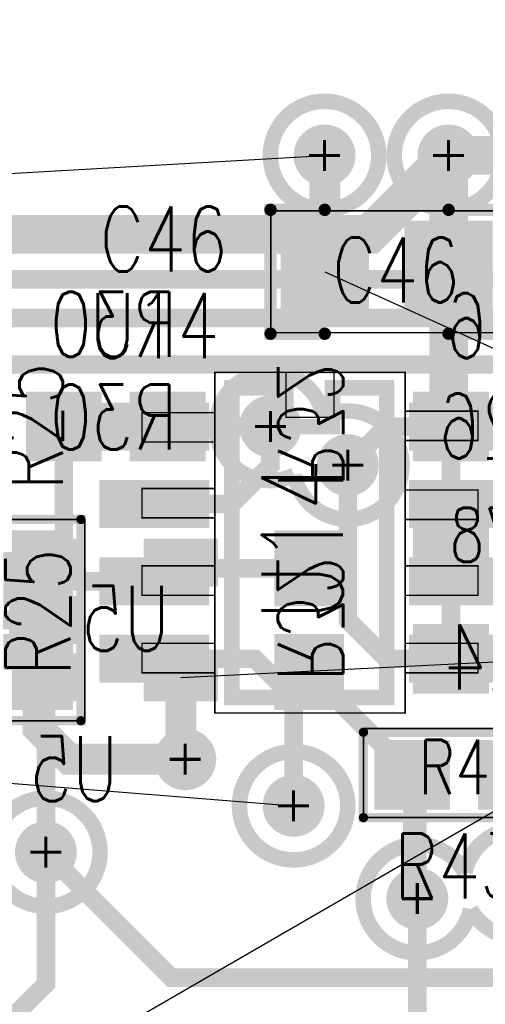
# Model space of a CAD drawing. Extents: x -7.2 to 18.3, y -5.6 to 10.9.
# Tile 47 of 112: x 3.073 to 3.374, y 2.647 to 3.283. Entities that reach past the tile are written whole.
import ezdxf
from ezdxf.enums import TextEntityAlignment as Align

# ---------------------------------------------------------------- set-up
doc = ezdxf.new("R2010")
doc.units = 0
for name, pattern in [('SIG_145', [2, 1, 1]), ('SIG_146', [2, 1, 1]), ('SIG_153', [2, 1, 1]), ('SIG_16', [2, 1, 1]), ('SIG_17', [2, 1, 1]), ('SIG_172', [2, 1, 1]), ('SIG_173', [2, 1, 1]), ('SIG_174', [2, 1, 1]), ('SIG_175', [2, 1, 1]), ('SIG_65', [2, 1, 1]), ('SIG_74', [2, 1, 1]), ('SIG_75', [2, 1, 1]), ('SIG_84', [2, 1, 1]), ('SIG_85', [2, 1, 1])]:
    doc.linetypes.add(name, pattern=pattern)
for name, color, linetype in [('DRIL_NPLTE_THRU_01', 16, 'CONTINUOUS'), ('DRIL_NPLTE_THRU_03', 146, 'CONTINUOUS'), ('DRIL_NPLTE_THRU_04', 176, 'CONTINUOUS'), ('DRIL_PLTE_THRU_01', 16, 'CONTINUOUS'), ('DRIL_PLTE_THRU_03', 146, 'CONTINUOUS'), ('DRIL_PLTE_THRU_04', 176, 'CONTINUOUS'), ('DRIL_SYMBOL', 254, 'CONTINUOUS'), ('LINK_00', 2, 'CONTINUOUS'), ('PADS_BOT', 5, 'CONTINUOUS'), ('PADS_INNER', 1, 'CONTINUOUS'), ('PADS_TOP', 1, 'CONTINUOUS'), ('PADS_XR_131', 3, 'CONTINUOUS'), ('PADS_XR_133', 254, 'CONTINUOUS'), ('PART_NAME_123', 255, 'CONTINUOUS'), ('PART_NAME_124', 6, 'CONTINUOUS'), ('PART_NAME_129', 2, 'CONTINUOUS'), ('PART_NAME_130', 106, 'CONTINUOUS'), ('PART_TOP_2DLINE_123', 255, 'CONTINUOUS'), ('PART_TOP_2DLINE_129', 2, 'CONTINUOUS'), ('POUR_VIATHERM_03', 130, 'CONTINUOUS'), ('POUR_VOID_03', 130, 'CONTINUOUS'), ('TRACE_01', 1, 'CONTINUOUS'), ('TRACE_04', 5, 'CONTINUOUS'), ('VIAPTS', 56, 'CONTINUOUS')]:
    doc.layers.add(name, color=color, linetype=linetype)
doc.styles.add('W0$001', font='simplex', dxfattribs={"width": 0.75})
doc.styles.add('W0$005', font='simplex', dxfattribs={"width": 0.75})
doc.styles.add('W0$006', font='simplex', dxfattribs={"width": 0.75})

# ---------------------------------------------------------------- blocks, each defined once
blk = doc.blocks.new('POUR_VOID_122')
at = {"layer": 'POUR_VOID_03', "const_width": 0.01}
blk.add_lwpolyline([(-16.7753, -16.6672, 1), (-16.7053, -16.6672, 1)], format="xyb", close=True, dxfattribs=at)
blk = doc.blocks.new('POUR_VOID_102')
at = {"layer": 'POUR_VOID_03', "const_width": 0.01}
blk.add_lwpolyline([(-16.5953, -16.2172, 1), (-16.5253, -16.2172, 1)], format="xyb", close=True, dxfattribs=at)
blk = doc.blocks.new('POUR_VOID_99')
at = {"layer": 'POUR_VOID_03', "const_width": 0.01}
blk.add_lwpolyline([(-16.5153, -16.2172, 1), (-16.4453, -16.2172, 1)], format="xyb", close=True, dxfattribs=at)
blk = doc.blocks.new('POUR_VOID_98')
at = {"layer": 'POUR_VOID_03', "const_width": 0.01}
blk.add_lwpolyline([(-16.56088, -16.38586, -2.988317), (-16.57972, -16.42354, -2.988317)], format="xyb", close=True, dxfattribs=at)
blk = doc.blocks.new('POUR_VOID_97')
at = {"layer": 'POUR_VOID_03', "const_width": 0.01}
blk.add_lwpolyline([(-16.6153, -16.6372, 1), (-16.5453, -16.6372, 1)], format="xyb", close=True, dxfattribs=at)
blk = doc.blocks.new('POUR_VOID_96')
at = {"layer": 'POUR_VOID_03', "const_width": 0.01}
blk.add_lwpolyline([(-16.46965, -16.68048, -5.730833), (-16.46605, -16.70392, -5.730833)], format="xyb", close=True, dxfattribs=at)
blk = doc.blocks.new('POUR_OUTLINE_1')
for name in ['POUR_VOID_102', 'POUR_VOID_99', 'POUR_VOID_98', 'POUR_VOID_97', 'POUR_VOID_122', 'POUR_VOID_96']:
    blk.add_blockref(name, (0, 0))
blk = doc.blocks.new('POUR_VIATHERM_190')
at = {"layer": 'POUR_VIATHERM_03'}
for points in [[(-16.6503, -16.5872), (-16.6503, -16.5872)], [(-16.6703, -16.6072), (-16.6703, -16.6072)], [(-16.6303, -16.6072), (-16.6303, -16.6072)], [(-16.6503, -16.6272), (-16.6503, -16.6272)]]:
    blk.add_lwpolyline(points, dxfattribs=at)
blk = doc.blocks.new('POUR_HEADER_0')
for name in ['POUR_OUTLINE_1', 'POUR_VIATHERM_190']:
    blk.add_blockref(name, (16.9203, 12.3322))
blk = doc.blocks.new('DRIL_HOLE_0')
blk.add_lwpolyline([(0, 0, 1), (0, 0, 1)], format="xyb", close=True)
blk = doc.blocks.new('PAD_44')
at = {"const_width": 0.025}
blk.add_lwpolyline([(-0.021, 0), (0.021, 0)], dxfattribs=at)
blk = doc.blocks.new('PAD_1')
blk.add_lwpolyline([(0, 0, 1), (0, 0, 1)], format="xyb", close=True)
blk = doc.blocks.new('PAD_45')
at = {"const_width": 0.031}
blk.add_lwpolyline([(-0.024, 0), (0.024, 0)], dxfattribs=at)
blk = doc.blocks.new('STK_BOT_32')
at = {"layer": 'DRIL_NPLTE_THRU_01'}
blk.add_blockref('DRIL_HOLE_0', (0, 0), dxfattribs=at)
at = {"layer": 'DRIL_NPLTE_THRU_03'}
blk.add_blockref('DRIL_HOLE_0', (0, 0), dxfattribs=at)
at = {"layer": 'DRIL_NPLTE_THRU_04'}
blk.add_blockref('DRIL_HOLE_0', (0, 0), dxfattribs=at)
at = {"layer": 'PADS_BOT'}
blk.add_blockref('PAD_44', (0, 0), dxfattribs=at)
at = {"layer": 'PADS_INNER'}
blk.add_blockref('PAD_1', (0, 0), dxfattribs=at)
at = {"layer": 'PADS_TOP'}
blk.add_blockref('PAD_1', (0, 0), dxfattribs=at)
at = {"layer": 'PADS_XR_131'}
blk.add_blockref('PAD_45', (0, 0), dxfattribs=at)
at = {"layer": 'PADS_XR_133'}
blk.add_blockref('PAD_44', (0, 0), dxfattribs=at)
blk = doc.blocks.new('SYM_BOT_27')
for p in [(-0.045, 0.037), (0.042, 0.037), (-0.045, 0), (-0.045, -0.037), (0.042, -0.037)]:
    blk.add_blockref('STK_BOT_32', p)
blk = doc.blocks.new('PART_BOT_31')
blk.add_blockref('SYM_BOT_27', (0, 0))
at = {"layer": 'PART_NAME_124', "style": 'W0$005', "width": 0.75}
blk.add_text('U5', height=0.042, rotation=180, dxfattribs=at).set_placement((-0.0551, 0.0749), align=Align.TOP_RIGHT)
at = {"layer": 'PART_NAME_130', "style": 'W0$001', "width": 0.75}
blk.add_text('U5', height=0.042, rotation=180, dxfattribs=at).set_placement((0.0349, 0.0199))
blk = doc.blocks.new('PAD_47')
at = {"const_width": 0.039}
blk.add_lwpolyline([(-0.0215, 0), (0.0215, 0)], dxfattribs=at)
blk = doc.blocks.new('PAD_46')
at = {"const_width": 0.045}
blk.add_lwpolyline([(-0.0245, 0), (0.0245, 0)], dxfattribs=at)
blk = doc.blocks.new('STK_BOT_14')
at = {"layer": 'DRIL_PLTE_THRU_01'}
blk.add_blockref('DRIL_HOLE_0', (0, 0), dxfattribs=at)
at = {"layer": 'DRIL_PLTE_THRU_03'}
blk.add_blockref('DRIL_HOLE_0', (0, 0), dxfattribs=at)
at = {"layer": 'DRIL_PLTE_THRU_04'}
blk.add_blockref('DRIL_HOLE_0', (0, 0), dxfattribs=at)
at = {"layer": 'PADS_BOT'}
blk.add_blockref('PAD_47', (0, 0), dxfattribs=at)
at = {"layer": 'PADS_INNER'}
blk.add_blockref('PAD_1', (0, 0), dxfattribs=at)
at = {"layer": 'PADS_TOP'}
blk.add_blockref('PAD_1', (0, 0), dxfattribs=at)
at = {"layer": 'PADS_XR_131'}
blk.add_blockref('PAD_46', (0, 0), dxfattribs=at)
at = {"layer": 'PADS_XR_133'}
blk.add_blockref('PAD_47', (0, 0), dxfattribs=at)
blk = doc.blocks.new('SYM_BOT_36')
for p in [(-0.0335, 0), (0.0335, 0)]:
    blk.add_blockref('STK_BOT_14', p)
blk = doc.blocks.new('PART_BOT_74')
blk.add_blockref('SYM_BOT_36', (0, 0))
at = {"layer": 'PART_NAME_124', "style": 'W0$006', "width": 0.75}
blk.add_text('R24', height=0.042, dxfattribs=at).set_placement((-0.1649, -0.0149))
at = {"layer": 'PART_NAME_130', "style": 'W0$001', "width": 0.75}
blk.add_text('R24', height=0.042, dxfattribs=at).set_placement((-0.0449, -0.0199))
blk = doc.blocks.new('PART_BOT_78')
blk.add_blockref('SYM_BOT_36', (0, 0))
at = {"layer": 'PART_NAME_124', "style": 'W0$006', "width": 0.75}
blk.add_text('R30', height=0.042, rotation=180, dxfattribs=at).set_placement((0.0399, -0.0451))
at = {"layer": 'PART_NAME_130', "style": 'W0$001', "width": 0.75}
blk.add_text('R30', height=0.042, rotation=180, dxfattribs=at).set_placement((0.0399, 0.0149))
blk = doc.blocks.new('PART_BOT_80')
blk.add_blockref('SYM_BOT_36', (0, 0))
at = {"layer": 'PART_NAME_124', "style": 'W0$006', "width": 0.75}
blk.add_text('R32', height=0.042, rotation=180, dxfattribs=at).set_placement((-0.085, 0.02))
at = {"layer": 'PART_NAME_130', "style": 'W0$001', "width": 0.75}
blk.add_text('R32', height=0.042, rotation=180, dxfattribs=at).set_placement((0.0399, 0.0202))
blk = doc.blocks.new('SMOOTH_0$006')
at = {"const_width": 0.003}
blk.add_lwpolyline([(-0.0015, 0, 1), (0.0015, 0, 1)], format="xyb", close=True, dxfattribs=at)
blk = doc.blocks.new('SMOOTH_0$001')
at = {"const_width": 0.0005}
blk.add_lwpolyline([(-0.00025, 0, 1), (0.00025, 0, 1)], format="xyb", close=True, dxfattribs=at)
blk = doc.blocks.new('PART_BODY_TOP_363')
at = {"layer": 'PART_TOP_2DLINE_123', "const_width": 0.006}
blk.add_lwpolyline([(-0.065, -0.02756), (0.065, -0.02756), (0.065, 0.02756), (-0.065, 0.02756)], close=True, dxfattribs=at)
at = {"layer": 'PART_TOP_2DLINE_129', "const_width": 0.001}
blk.add_lwpolyline([(-0.065, -0.03), (0.065, -0.03), (0.065, 0.02756), (-0.065, 0.02756)], close=True, dxfattribs=at)
at = {"layer": 'PART_TOP_2DLINE_123'}
for p in [(-0.065, 0.02756), (0.065, 0.02756), (-0.065, -0.02756), (0.065, -0.02756)]:
    blk.add_blockref('SMOOTH_0$006', p, dxfattribs=at)
at = {"layer": 'PART_TOP_2DLINE_129'}
for p in [(-0.065, 0.02756), (0.065, 0.02756), (-0.065, -0.03), (0.065, -0.03)]:
    blk.add_blockref('SMOOTH_0$001', p, dxfattribs=at)
blk = doc.blocks.new('STK_TOP_14')
at = {"layer": 'DRIL_PLTE_THRU_01'}
blk.add_blockref('DRIL_HOLE_0', (0, 0), dxfattribs=at)
at = {"layer": 'DRIL_PLTE_THRU_03'}
blk.add_blockref('DRIL_HOLE_0', (0, 0), dxfattribs=at)
at = {"layer": 'DRIL_PLTE_THRU_04'}
blk.add_blockref('DRIL_HOLE_0', (0, 0), dxfattribs=at)
at = {"layer": 'PADS_BOT'}
blk.add_blockref('PAD_1', (0, 0), dxfattribs=at)
at = {"layer": 'PADS_INNER'}
blk.add_blockref('PAD_1', (0, 0), dxfattribs=at)
at = {"layer": 'PADS_TOP'}
blk.add_blockref('PAD_47', (0, 0), dxfattribs=at)
at = {"layer": 'PADS_XR_131'}
blk.add_blockref('PAD_46', (0, 0), dxfattribs=at)
at = {"layer": 'PADS_XR_133'}
blk.add_blockref('PAD_47', (0, 0), dxfattribs=at)
blk = doc.blocks.new('SYM_TOP_36')
for name, p in [('PART_BODY_TOP_363', (0, 0)), ('STK_TOP_14', (-0.0335, 0)), ('STK_TOP_14', (0.0335, 0))]:
    blk.add_blockref(name, p)
blk = doc.blocks.new('PART_TOP_84')
blk.add_blockref('SYM_TOP_36', (0, 0))
at = {"layer": 'PART_NAME_123', "style": 'W0$006', "width": 0.75}
blk.add_text('R43', height=0.042, rotation=180, dxfattribs=at).set_placement((0.0451, 0.0799))
at = {"layer": 'PART_NAME_129', "style": 'W0$001', "width": 0.75}
blk.add_text('R43', height=0.035, rotation=180, dxfattribs=at).set_placement((-0.0049, -0.0051), align=Align.MIDDLE_CENTER)
blk = doc.blocks.new('PART_TOP_89')
blk.add_blockref('SYM_TOP_36', (0, 0))
at = {"layer": 'PART_NAME_123', "style": 'W0$006', "width": 0.75}
blk.add_text('R25', height=0.042, dxfattribs=at).set_placement((0.1251, 0.0051), align=Align.MIDDLE_CENTER)
at = {"layer": 'PART_NAME_129', "style": 'W0$001', "width": 0.75}
blk.add_text('R25', height=0.042, dxfattribs=at).set_placement((0.0051, 0.0001), align=Align.MIDDLE_CENTER)
blk = doc.blocks.new('PART_BOT_90')
blk.add_blockref('SYM_BOT_36', (0, 0))
at = {"layer": 'PART_NAME_124', "style": 'W0$006', "width": 0.75}
blk.add_text('R26', height=0.042, dxfattribs=at).set_placement((-0.0048, 0.0651), align=Align.MIDDLE_CENTER)
at = {"layer": 'PART_NAME_130', "style": 'W0$001', "width": 0.75}
blk.add_text('R26', height=0.042, dxfattribs=at).set_placement((0, 0.00033), align=Align.MIDDLE_CENTER)
blk = doc.blocks.new('SYM_BOT_12')
for p in [(-0.0335, 0), (0.0335, 0)]:
    blk.add_blockref('STK_BOT_14', p)
blk = doc.blocks.new('PART_BOT_163')
blk.add_blockref('SYM_BOT_12', (0, 0))
at = {"layer": 'PART_NAME_124', "style": 'W0$006', "width": 0.75}
blk.add_text('C78', height=0.042, rotation=180, dxfattribs=at).set_placement((0.1649, 0.0149))
at = {"layer": 'PART_NAME_130', "style": 'W0$001', "width": 0.75}
blk.add_text('C78', height=0.035, rotation=180, dxfattribs=at).set_placement((-0.0001, -0.0051), align=Align.MIDDLE_CENTER)
blk = doc.blocks.new('SMOOTH_0$008')
at = {"const_width": 0.004}
blk.add_lwpolyline([(-0.002, 0, 1), (0.002, 0, 1)], format="xyb", close=True, dxfattribs=at)
blk = doc.blocks.new('PART_BODY_TOP_371')
at = {"layer": 'PART_TOP_2DLINE_123', "const_width": 0.008}
for points in [[(-0.04, -0.04), (-0.075, -0.04), (-0.075, 0.04), (-0.04, 0.04)], [(0.04, 0.04), (0.075, 0.04), (0.075, -0.04), (0.04, -0.04)]]:
    blk.add_lwpolyline(points, dxfattribs=at)
at = {"layer": 'PART_TOP_2DLINE_129', "const_width": 0.001}
blk.add_lwpolyline([(0.0752, 0.03937), (0.0752, -0.03937), (-0.0748, -0.03937), (-0.0748, 0.03937)], close=True, dxfattribs=at)
at = {"layer": 'PART_TOP_2DLINE_123'}
for p in [(-0.075, 0.04), (-0.04, 0.04), (0.04, 0.04), (0.075, 0.04), (-0.075, -0.04), (-0.04, -0.04), (0.04, -0.04), (0.075, -0.04)]:
    blk.add_blockref('SMOOTH_0$008', p, dxfattribs=at)
at = {"layer": 'PART_TOP_2DLINE_129'}
for p in [(-0.0748, 0.03937), (0.0752, 0.03937), (-0.0748, -0.03937), (0.0752, -0.03937)]:
    blk.add_blockref('SMOOTH_0$001', p, dxfattribs=at)
blk = doc.blocks.new('PAD_90')
at = {"const_width": 0.057}
blk.add_lwpolyline([(-0.033, 0), (0.033, 0)], dxfattribs=at)
blk = doc.blocks.new('PAD_91')
at = {"const_width": 0.051}
blk.add_lwpolyline([(-0.03, 0), (0.03, 0)], dxfattribs=at)
blk = doc.blocks.new('STK_TOP_54')
at = {"layer": 'DRIL_PLTE_THRU_01'}
blk.add_blockref('DRIL_HOLE_0', (0, 0), dxfattribs=at)
at = {"layer": 'DRIL_PLTE_THRU_03'}
blk.add_blockref('DRIL_HOLE_0', (0, 0), dxfattribs=at)
at = {"layer": 'DRIL_PLTE_THRU_04'}
blk.add_blockref('DRIL_HOLE_0', (0, 0), dxfattribs=at)
at = {"layer": 'PADS_BOT'}
blk.add_blockref('PAD_1', (0, 0), dxfattribs=at)
at = {"layer": 'PADS_INNER'}
blk.add_blockref('PAD_1', (0, 0), dxfattribs=at)
at = {"layer": 'PADS_TOP', "rotation": 90}
blk.add_blockref('PAD_91', (0, 0), dxfattribs=at)
at = {"layer": 'PADS_XR_131', "rotation": 90}
blk.add_blockref('PAD_90', (0, 0), dxfattribs=at)
at = {"layer": 'PADS_XR_133', "rotation": 90}
blk.add_blockref('PAD_91', (0, 0), dxfattribs=at)
blk = doc.blocks.new('SYM_TOP_44')
for name, p in [('STK_TOP_54', (-0.04, 0)), ('STK_TOP_54', (0.04, 0)), ('PART_BODY_TOP_371', (0, 0))]:
    blk.add_blockref(name, p)
blk = doc.blocks.new('PART_TOP_183')
blk.add_blockref('SYM_TOP_44', (0, 0))
at = {"layer": 'PART_NAME_123', "style": 'W0$006', "width": 0.75}
blk.add_text('C46', height=0.042, dxfattribs=at).set_placement((-0.1851, 0.0001))
at = {"layer": 'PART_NAME_129', "style": 'W0$001', "width": 0.75}
blk.add_text('C46', height=0.042, dxfattribs=at).set_placement((-0.0351, -0.0199))
blk = doc.blocks.new('SMOOTH_0$01')
at = {"const_width": 0.005}
blk.add_lwpolyline([(-0.0025, 0, 1), (0.0025, 0, 1)], format="xyb", close=True, dxfattribs=at)
blk = doc.blocks.new('PART_BODY_TOP_383')
at = {"layer": 'PART_TOP_2DLINE_123', "const_width": 0.01}
blk.add_lwpolyline([(-0.05, 0.1), (-0.015, 0.1), (-0.015, 0.075), (0.015, 0.075), (0.015, 0.1), (0.05, 0.1), (0.05, -0.1), (-0.05, -0.1)], close=True, dxfattribs=at)
blk.add_lwpolyline([(-0.05, 0.1), (-0.015, 0.1), (-0.015, 0.075), (0.015, 0.075), (0.015, 0.1), (0.05, 0.1), (0.05, -0.1), (-0.05, -0.1)], close=True, dxfattribs=at)
at = {"layer": 'PART_TOP_2DLINE_129', "const_width": 0.001}
for points in [[(-0.061, 0.11), (0.062, 0.11), (0.062, -0.11), (-0.061, -0.11)], [(-0.015, 0.11), (0.016, 0.11), (0.016, 0.081), (-0.015, 0.081)], [(-0.108, 0.084), (-0.061, 0.084), (-0.061, 0.065), (-0.108, 0.065)], [(0.062, 0.085), (0.109, 0.085), (0.109, 0.066), (0.062, 0.066)], [(-0.108, 0.035), (-0.061, 0.035), (-0.061, 0.016), (-0.108, 0.016)], [(0.062, 0.034), (0.109, 0.034), (0.109, 0.015), (0.062, 0.015)], [(-0.108, -0.015), (-0.061, -0.015), (-0.061, -0.034), (-0.108, -0.034)], [(0.062, -0.015), (0.109, -0.015), (0.109, -0.034), (0.062, -0.034)], [(-0.108, -0.065), (-0.061, -0.065), (-0.061, -0.084), (-0.108, -0.084)], [(0.062, -0.065), (0.109, -0.065), (0.109, -0.084), (0.062, -0.084)]]:
    blk.add_lwpolyline(points, close=True, dxfattribs=at)
at = {"layer": 'PART_TOP_2DLINE_123'}
for p in [(-0.05, 0.1), (-0.05, 0.1), (-0.015, 0.1), (-0.015, 0.1), (0.015, 0.1), (0.015, 0.1), (0.05, 0.1), (0.05, 0.1), (-0.015, 0.075), (-0.015, 0.075), (0.015, 0.075), (0.015, 0.075), (-0.05, -0.1), (-0.05, -0.1), (0.05, -0.1), (0.05, -0.1)]:
    blk.add_blockref('SMOOTH_0$01', p, dxfattribs=at)
at = {"layer": 'PART_TOP_2DLINE_129'}
for p in [(-0.061, 0.11), (-0.015, 0.11), (0.016, 0.11), (0.062, 0.11), (-0.108, 0.084), (-0.061, 0.084), (0.062, 0.085), (0.109, 0.085), (-0.015, 0.081), (0.016, 0.081), (-0.108, 0.065), (-0.061, 0.065), (0.062, 0.066), (0.109, 0.066), (-0.108, 0.035), (-0.061, 0.035), (0.062, 0.034), (0.109, 0.034), (-0.108, 0.016), (-0.061, 0.016), (0.062, 0.015), (0.109, 0.015), (-0.108, -0.015), (-0.061, -0.015), (0.062, -0.015), (0.109, -0.015), (-0.108, -0.034), (-0.061, -0.034), (0.062, -0.034), (0.109, -0.034), (-0.108, -0.065), (-0.061, -0.065), (0.062, -0.065), (0.109, -0.065), (-0.108, -0.084), (-0.061, -0.084), (0.062, -0.084), (0.109, -0.084), (-0.061, -0.11), (0.062, -0.11)]:
    blk.add_blockref('SMOOTH_0$001', p, dxfattribs=at)
blk = doc.blocks.new('PAD_115')
at = {"const_width": 0.031}
blk.add_lwpolyline([(-0.0355, 0), (0.0355, 0)], dxfattribs=at)
blk = doc.blocks.new('PAD_114')
at = {"const_width": 0.026}
blk.add_lwpolyline([(-0.0325, 0), (0.0325, 0)], dxfattribs=at)
blk = doc.blocks.new('STK_TOP_70')
at = {"layer": 'DRIL_PLTE_THRU_01'}
blk.add_blockref('DRIL_HOLE_0', (0, 0), dxfattribs=at)
at = {"layer": 'DRIL_PLTE_THRU_03'}
blk.add_blockref('DRIL_HOLE_0', (0, 0), dxfattribs=at)
at = {"layer": 'DRIL_PLTE_THRU_04'}
blk.add_blockref('DRIL_HOLE_0', (0, 0), dxfattribs=at)
at = {"layer": 'PADS_BOT'}
blk.add_blockref('PAD_1', (0, 0), dxfattribs=at)
at = {"layer": 'PADS_INNER'}
blk.add_blockref('PAD_1', (0, 0), dxfattribs=at)
at = {"layer": 'PADS_TOP'}
blk.add_blockref('PAD_114', (0, 0), dxfattribs=at)
at = {"layer": 'PADS_XR_131'}
blk.add_blockref('PAD_115', (0, 0), dxfattribs=at)
at = {"layer": 'PADS_XR_133'}
blk.add_blockref('PAD_114', (0, 0), dxfattribs=at)
blk = doc.blocks.new('SYM_TOP_56')
for name, p in [('PART_BODY_TOP_383', (0, 0)), ('STK_TOP_70', (-0.1, 0.075)), ('STK_TOP_70', (0.1, 0.075)), ('STK_TOP_70', (-0.1, 0.025)), ('STK_TOP_70', (0.1, 0.025)), ('STK_TOP_70', (-0.1, -0.025)), ('STK_TOP_70', (0.1, -0.025)), ('STK_TOP_70', (-0.1, -0.075)), ('STK_TOP_70', (0.1, -0.075))]:
    blk.add_blockref(name, p)
blk = doc.blocks.new('PART_TOP_235')
blk.add_blockref('SYM_TOP_56', (0, 0))
at = {"layer": 'PART_NAME_123', "style": 'W0$006', "width": 0.75}
blk.add_text('U14', height=0.042, dxfattribs=at).set_placement((-0.1001, 0.1401), align=Align.MIDDLE_CENTER)
at = {"layer": 'PART_NAME_129', "style": 'W0$001', "width": 0.75}
blk.add_text('U14', height=0.0525, rotation=90, dxfattribs=at).set_placement((-0.00453, 0.0017), align=Align.MIDDLE_CENTER)
blk = doc.blocks.new('SMOOTH_0$02')
at = {"const_width": 0.01}
blk.add_lwpolyline([(-0.005, 0, 1), (0.005, 0, 1)], format="xyb", close=True, dxfattribs=at)
blk = doc.blocks.new('SMOOTH_0$012')
at = {"const_width": 0.006}
blk.add_lwpolyline([(-0.003, 0, 1), (0.003, 0, 1)], format="xyb", close=True, dxfattribs=at)
blk = doc.blocks.new('SMOOTH_0$025')
at = {"const_width": 0.0125}
blk.add_lwpolyline([(-0.00625, 0, 1), (0.00625, 0, 1)], format="xyb", close=True, dxfattribs=at)
blk = doc.blocks.new('TRACE_2396')
at = {"layer": 'TRACE_01', "linetype": 'SIG_173', "const_width": 0.012}
blk.add_lwpolyline([(3.3602, 2.9199), (3.3602, 2.9699)], dxfattribs=at)
at = {"layer": 'TRACE_01'}
for p in [(3.3602, 2.9699), (3.3602, 2.9199)]:
    blk.add_blockref('SMOOTH_0$012', p, dxfattribs=at)
blk = doc.blocks.new('TRACE_2398')
at = {"layer": 'TRACE_01', "linetype": 'SIG_173', "const_width": 0.012}
blk.add_lwpolyline([(3.3602, 2.9199), (3.4517, 2.9199)], dxfattribs=at)
at = {"layer": 'TRACE_01'}
for p in [(3.3602, 2.9199), (3.4517, 2.9199)]:
    blk.add_blockref('SMOOTH_0$012', p, dxfattribs=at)
blk = doc.blocks.new('DRIL_SYMBOL_0$018')
at = {"layer": 'DRIL_SYMBOL', "const_width": 0.002}
for points in [[(0, -0.01), (0, 0.01)], [(-0.01, 0), (0.01, 0)]]:
    blk.add_lwpolyline(points, dxfattribs=at)
blk = doc.blocks.new('DRIL_HOLE_0$018')
at = {"const_width": 0.009}
blk.add_lwpolyline([(-0.0045, 0, 1), (0.0045, 0, 1)], format="xyb", close=True, dxfattribs=at)
blk.add_blockref('DRIL_SYMBOL_0$018', (0, 0))
blk = doc.blocks.new('PAD_138')
at = {"const_width": 0.02}
blk.add_lwpolyline([(0, -0.01, 1), (0, 0.01, 1)], format="xyb", close=True, dxfattribs=at)
blk = doc.blocks.new('STK_TOP_4')
at = {"layer": 'DRIL_PLTE_THRU_01'}
blk.add_blockref('DRIL_HOLE_0$018', (0, 0), dxfattribs=at)
at = {"layer": 'DRIL_PLTE_THRU_03'}
blk.add_blockref('DRIL_HOLE_0$018', (0, 0), dxfattribs=at)
at = {"layer": 'DRIL_PLTE_THRU_04'}
blk.add_blockref('DRIL_HOLE_0$018', (0, 0), dxfattribs=at)
at = {"layer": 'PADS_BOT'}
blk.add_blockref('PAD_138', (0, 0), dxfattribs=at)
at = {"layer": 'PADS_INNER'}
blk.add_blockref('PAD_138', (0, 0), dxfattribs=at)
at = {"layer": 'PADS_TOP'}
blk.add_blockref('PAD_138', (0, 0), dxfattribs=at)
blk = doc.blocks.new('SYM_TOP_2')
blk.add_blockref('STK_TOP_4', (0, 0))

msp = doc.modelspace()

# ---------------------------------------------------------------- linework, layer by layer
at = {"layer": 'LINK_00', "linetype": 'SIG_16'}
for p, q in [((2.9201, 3.175), (3.2701, 3.195)), ((3.2702, 3.1199), (3.4901, 3.02)), ((2.9351, 2.8), (3.2501, 2.775))]:
    msp.add_line(p, q, dxfattribs=at)
at = {"layer": 'LINK_00', "linetype": 'SIG_153'}
for p, q in [((3.1772, 2.8579), (3.4187, 2.8699)), ((3.4551, 2.815), (2.701, 2.379))]:
    msp.add_line(p, q, dxfattribs=at)
at = {"layer": 'TRACE_01', "linetype": 'SIG_17', "const_width": 0.025}
for points in [[(3.3501, 3.195), (3.4312, 3.195), (3.5602, 3.324), (3.5602, 3.6549)], [(3.3502, 3.1199), (3.3502, 3.1949), (3.3501, 3.195)], [(3.3602, 3.0199), (3.3502, 3.0199), (3.3502, 3.1199)]]:
    msp.add_lwpolyline(points, dxfattribs=at)
at = {"layer": 'TRACE_01', "linetype": 'SIG_16'}
for points, const_width in [([(3.2702, 3.1199), (3.2702, 3.1949), (3.2701, 3.195)], 0.02), ([(3.2501, 2.775), (3.2501, 2.8449), (3.2251, 2.8699), (3.1602, 2.8699)], 0.012)]:
    msp.add_lwpolyline(points, dxfattribs=dict(at, const_width=const_width))
at = {"layer": 'TRACE_01', "linetype": 'SIG_172', "const_width": 0.012}
for points in [[(3.1602, 2.9699), (3.2101, 2.9699), (3.2351, 2.9949), (3.2351, 3.02)], [(3.1602, 3.0199), (3.24, 3.0199), (3.2351, 3.02)]]:
    msp.add_lwpolyline(points, dxfattribs=at)
at = {"layer": 'TRACE_01', "linetype": 'SIG_75', "const_width": 0.012}
msp.add_lwpolyline([(3.3602, 2.8699), (3.3101, 2.8699), (3.2851, 2.8949), (3.2851, 2.995)], dxfattribs=at)
at = {"layer": 'TRACE_01', "linetype": 'SIG_74', "const_width": 0.012}
for points in [[(3.0852, 2.9284), (3.0102, 2.9284)], [(3.1602, 2.9199), (3.0852, 2.9199), (3.0852, 2.9284)]]:
    msp.add_lwpolyline(points, dxfattribs=at)
at = {"layer": 'TRACE_01', "linetype": 'SIG_153', "const_width": 0.02}
msp.add_lwpolyline([(3.1801, 2.805), (3.1052, 2.805), (3.0852, 2.825), (3.0852, 2.8614)], dxfattribs=at)
at = {"layer": 'TRACE_01', "linetype": 'SIG_174', "const_width": 0.012}
for points in [[(3.33, 2.715), (3.3267, 2.7184), (3.3267, 2.7949)], [(3.33, 2.575), (3.33, 2.715)]]:
    msp.add_lwpolyline(points, dxfattribs=at)
at = {"layer": 'TRACE_01', "linetype": 'SIG_175', "const_width": 0.012}
msp.add_lwpolyline([(3.0452, 2.5534), (3.0452, 2.615), (3.0902, 2.66), (3.0902, 2.7449), (3.0901, 2.745)], dxfattribs=at)
at = {"layer": 'TRACE_04', "linetype": 'SIG_17', "const_width": 0.025}
msp.add_lwpolyline([(2.6352, 3.1549), (2.6603, 3.18), (2.7651, 3.18), (2.8401, 3.105), (2.9411, 3.105), (2.9801, 3.144), (3.2991, 3.144), (3.3501, 3.195)], dxfattribs=at)
at = {"layer": 'TRACE_04', "linetype": 'SIG_145', "const_width": 0.012}
msp.add_lwpolyline([(2.29, 3.03), (2.93, 3.03), (3.015, 3.115), (3.88, 3.115), (3.93, 3.165), (4.325, 3.165), (4.36, 3.13), (4.99, 3.13), (5.015, 3.155), (5.125, 3.155)], dxfattribs=at)
at = {"layer": 'TRACE_04', "linetype": 'SIG_146', "const_width": 0.012}
msp.add_lwpolyline([(2.645, 2.93), (2.87, 2.93), (3.03, 3.09), (3.85, 3.09), (3.88, 3.06), (3.995, 3.06), (4.01, 3.075), (5.34, 3.075)], dxfattribs=at)
at = {"layer": 'TRACE_04', "linetype": 'SIG_65', "const_width": 0.012}
msp.add_lwpolyline([(2.8801, 2.77), (2.8801, 2.9), (3.0401, 3.06), (3.7101, 3.06), (3.8351, 2.935), (4.0001, 2.935), (4.0401, 2.975)], dxfattribs=at)
at = {"layer": 'TRACE_04', "linetype": 'SIG_84', "const_width": 0.012}
msp.add_lwpolyline([(3.0902, 2.9319), (3.0983, 2.94), (3.1017, 2.94), (3.1017, 3.0199)], dxfattribs=at)
at = {"layer": 'TRACE_04', "linetype": 'SIG_172', "const_width": 0.012}
for points in [[(3.1687, 3.0199), (3.24, 3.0199)], [(3.2351, 3.02), (3.24, 3.0199)]]:
    msp.add_lwpolyline(points, dxfattribs=at)
at = {"layer": 'TRACE_04', "linetype": 'SIG_75', "const_width": 0.012}
for points in [[(3.2851, 2.995), (3.31, 3.0199), (3.3517, 3.0199)], [(3.3517, 2.9449), (3.3517, 3.0199)], [(3.3517, 2.8699), (3.3517, 2.9449)]]:
    msp.add_lwpolyline(points, dxfattribs=at)
at = {"layer": 'TRACE_04', "linetype": 'SIG_85', "const_width": 0.012}
msp.add_lwpolyline([(3.1772, 2.9319), (3.1807, 2.9284), (3.2602, 2.9284)], dxfattribs=at)
at = {"layer": 'TRACE_04', "linetype": 'SIG_16', "const_width": 0.012}
msp.add_lwpolyline([(3.0101, 2.8), (3.0101, 2.8599), (3.0451, 2.8949), (3.0902, 2.8949)], dxfattribs=at)
at = {"layer": 'TRACE_04', "linetype": 'SIG_175', "const_width": 0.012}
for points in [[(3.0901, 2.745), (3.0902, 2.7451), (3.0902, 2.8579)], [(3.0901, 2.745), (3.1711, 2.664), (3.444, 2.664), (3.48, 2.628), (3.5931, 2.628), (3.6036, 2.6385), (3.6036, 2.67)]]:
    msp.add_lwpolyline(points, dxfattribs=at)
at = {"layer": 'TRACE_04', "linetype": 'SIG_153', "const_width": 0.02}
msp.add_lwpolyline([(3.1772, 2.8579), (3.1772, 2.8079), (3.1801, 2.805)], dxfattribs=at)
at = {"layer": 'TRACE_04', "linetype": 'SIG_174', "const_width": 0.012}
for points in [[(3.2602, 2.8614), (3.3301, 2.7915)], [(3.33, 2.715), (3.3301, 2.7915)]]:
    msp.add_lwpolyline(points, dxfattribs=at)

# ---------------------------------------------------------------- block references
at = {"linetype": 'SIG_153'}
msp.add_blockref('POUR_HEADER_0', (2.9101, 7.08), dxfattribs=at)
for name, p in [('PART_TOP_183', (3.3102, 3.1199)), ('PART_TOP_235', (3.2602, 2.9449)), ('TRACE_2396', (0, 0)), ('TRACE_2398', (0, 0))]:
    msp.add_blockref(name, p)
at = {"xscale": -1}
for name, p, rotation in [('PART_BOT_78', (3.1352, 3.0199), -180), ('PART_BOT_80', (3.2602, 2.8949), -270), ('PART_BOT_163', (3.3852, 2.9449), -180), ('PART_BOT_31', (3.1352, 2.8949), -180)]:
    msp.add_blockref(name, p, dxfattribs=dict(at, rotation=rotation))
for name, p in [('PART_BOT_90', (3.3852, 3.0199)), ('PART_BOT_74', (3.3852, 2.8699))]:
    msp.add_blockref(name, p, dxfattribs=at)
for name, p, rotation in [('PART_TOP_89', (3.0852, 2.8949), 90), ('PART_TOP_84', (3.3602, 2.7949), 180)]:
    msp.add_blockref(name, p, dxfattribs=dict(rotation=rotation))
at = {"layer": 'TRACE_01'}
for name, p in [('SMOOTH_0$025', (3.3501, 3.195)), ('SMOOTH_0$025', (3.3501, 3.195)), ('SMOOTH_0$025', (3.3502, 3.1949)), ('SMOOTH_0$02', (3.2701, 3.195)), ('SMOOTH_0$02', (3.2702, 3.1949)), ('SMOOTH_0$02', (3.2702, 3.1199)), ('SMOOTH_0$025', (3.3502, 3.1199)), ('SMOOTH_0$025', (3.3502, 3.1199)), ('SMOOTH_0$025', (3.3502, 3.0199)), ('SMOOTH_0$025', (3.3602, 3.0199)), ('SMOOTH_0$012', (3.1602, 3.0199)), ('SMOOTH_0$012', (3.2351, 3.02)), ('SMOOTH_0$012', (3.2351, 3.02)), ('SMOOTH_0$012', (3.24, 3.0199)), ('SMOOTH_0$012', (3.2351, 2.9949)), ('SMOOTH_0$012', (3.2851, 2.995)), ('SMOOTH_0$012', (3.1602, 2.9699)), ('SMOOTH_0$012', (3.2101, 2.9699)), ('SMOOTH_0$012', (3.0852, 2.9284)), ('SMOOTH_0$012', (3.0852, 2.9284)), ('SMOOTH_0$012', (3.0852, 2.9199)), ('SMOOTH_0$012', (3.1602, 2.9199)), ('SMOOTH_0$012', (3.2851, 2.8949)), ('SMOOTH_0$012', (3.1602, 2.8699)), ('SMOOTH_0$012', (3.2251, 2.8699)), ('SMOOTH_0$012', (3.3101, 2.8699)), ('SMOOTH_0$012', (3.3602, 2.8699)), ('SMOOTH_0$02', (3.0852, 2.8614)), ('SMOOTH_0$012', (3.2501, 2.8449)), ('SMOOTH_0$02', (3.0852, 2.825)), ('SMOOTH_0$02', (3.1052, 2.805)), ('SMOOTH_0$02', (3.1801, 2.805)), ('SMOOTH_0$012', (3.3267, 2.7949)), ('SMOOTH_0$012', (3.2501, 2.775)), ('SMOOTH_0$012', (3.0901, 2.745)), ('SMOOTH_0$012', (3.0902, 2.7449)), ('SMOOTH_0$012', (3.3267, 2.7184)), ('SMOOTH_0$012', (3.33, 2.715)), ('SMOOTH_0$012', (3.33, 2.715)), ('SMOOTH_0$012', (3.0902, 2.66))]:
    msp.add_blockref(name, p, dxfattribs=at)
at = {"layer": 'TRACE_04'}
for name, p in [('SMOOTH_0$025', (3.3501, 3.195)), ('SMOOTH_0$025', (3.2991, 3.144)), ('SMOOTH_0$012', (3.1017, 3.0199)), ('SMOOTH_0$012', (3.1687, 3.0199)), ('SMOOTH_0$012', (3.2351, 3.02)), ('SMOOTH_0$012', (3.24, 3.0199)), ('SMOOTH_0$012', (3.24, 3.0199)), ('SMOOTH_0$012', (3.31, 3.0199)), ('SMOOTH_0$012', (3.3517, 3.0199)), ('SMOOTH_0$012', (3.3517, 3.0199)), ('SMOOTH_0$012', (3.2851, 2.995)), ('SMOOTH_0$012', (3.3517, 2.9449)), ('SMOOTH_0$012', (3.3517, 2.9449)), ('SMOOTH_0$012', (3.0983, 2.94)), ('SMOOTH_0$012', (3.1017, 2.94)), ('SMOOTH_0$012', (3.0902, 2.9319)), ('SMOOTH_0$012', (3.1772, 2.9319)), ('SMOOTH_0$012', (3.1807, 2.9284)), ('SMOOTH_0$012', (3.2602, 2.9284)), ('SMOOTH_0$012', (3.0902, 2.8949)), ('SMOOTH_0$012', (3.3517, 2.8699)), ('SMOOTH_0$012', (3.0902, 2.8579)), ('SMOOTH_0$02', (3.1772, 2.8579)), ('SMOOTH_0$012', (3.2602, 2.8614)), ('SMOOTH_0$02', (3.1772, 2.8079)), ('SMOOTH_0$02', (3.1801, 2.805)), ('SMOOTH_0$012', (3.3301, 2.7915)), ('SMOOTH_0$012', (3.3301, 2.7915)), ('SMOOTH_0$012', (3.0901, 2.745)), ('SMOOTH_0$012', (3.0901, 2.745)), ('SMOOTH_0$012', (3.0902, 2.7451)), ('SMOOTH_0$012', (3.33, 2.715)), ('SMOOTH_0$012', (3.1711, 2.664))]:
    msp.add_blockref(name, p, dxfattribs=at)
at = {"layer": 'VIAPTS', "linetype": 'SIG_16'}
for p in [(3.2701, 3.195), (3.2501, 2.775)]:
    msp.add_blockref('SYM_TOP_2', p, dxfattribs=at)
at = {"layer": 'VIAPTS', "linetype": 'SIG_17'}
msp.add_blockref('SYM_TOP_2', (3.3501, 3.195), dxfattribs=at)
at = {"layer": 'VIAPTS', "linetype": 'SIG_172'}
msp.add_blockref('SYM_TOP_2', (3.2351, 3.02), dxfattribs=at)
at = {"layer": 'VIAPTS', "linetype": 'SIG_75'}
msp.add_blockref('SYM_TOP_2', (3.2851, 2.995), dxfattribs=at)
at = {"layer": 'VIAPTS', "linetype": 'SIG_153'}
msp.add_blockref('SYM_TOP_2', (3.1801, 2.805), dxfattribs=at)
at = {"layer": 'VIAPTS', "linetype": 'SIG_175'}
msp.add_blockref('SYM_TOP_2', (3.0901, 2.745), dxfattribs=at)
at = {"layer": 'VIAPTS', "linetype": 'SIG_174'}
msp.add_blockref('SYM_TOP_2', (3.33, 2.715), dxfattribs=at)

doc.saveas('drawing.dxf')
